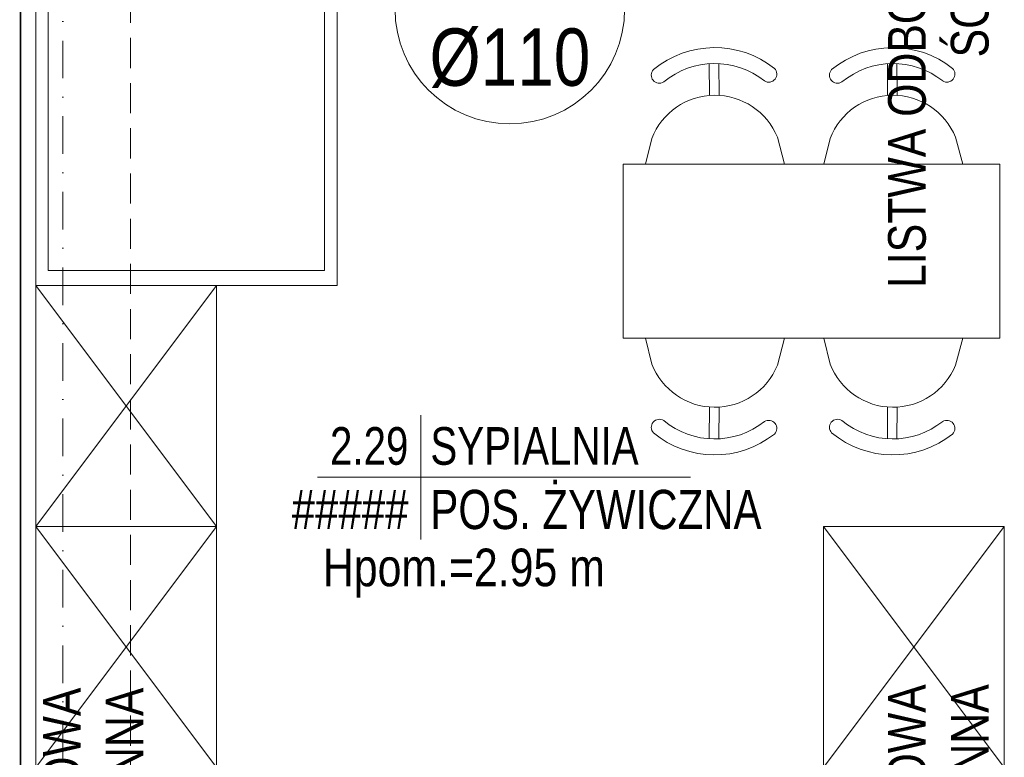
# Model space of a CAD drawing. Header units: millimetres. Extents: x -96593 to 66336, y -23969 to 7139.
# Tile 173 of 256: x -75710 to -75384, y -11816 to -11571. Entities that reach past the tile are written whole.
import ezdxf
from ezdxf.enums import TextEntityAlignment as Align

# ---------------------------------------------------------------- set-up
doc = ezdxf.new("R2010")
doc.units = ezdxf.units.MM
for name, pattern in [('DASHDOT', [1, 0.5, -0.25, 0, -0.25]), ('DASHED', [0.75, 0.5, -0.25]), ('DASHEDX2', [1.5, 1, -0.5])]:
    doc.linetypes.add(name, pattern=pattern)
for name, color, linetype, lineweight in [('BA_met', 7, 'Continuous', 18), ('BA_txs', 2, 'Continuous', 18), ('MM_KS_OPISY', 7, 'Continuous', 9), ('mm_went_opis', 7, 'Continuous', 15), ('PG_OSIE', 1, 'DASHDOT', 18), ('PG_PODCIĄGI', 1, 'DASHED', 18), ('PG_PRZERYWANE_ŚREDNIE', 1, 'DASHEDX2', 18), ('PG_WYMIARY', 1, 'Continuous', 18), ('PG_WYPOSAŻENIE', 1, 'Continuous', 18), ('PG_ŚCIANY_SŁUPY', 4, 'Continuous', 35)]:
    doc.layers.add(name, color=color, linetype=linetype, lineweight=lineweight)
doc.styles.add('BIKTS', font='bikromsw.shx', dxfattribs={"width": 0.85})
doc.styles.add('ROMANS', font='bikromsw.shx', dxfattribs={"width": 0.8})
doc.styles.get("Standard").update_dxf_attribs({"font": 'arial.ttf'})

# ---------------------------------------------------------------- blocks, each defined once
blk = doc.blocks.new('bikmet')
blk.add_line((0, 1.65), (0, -1.65))
at = {"style": 'ROMANS', "width": 0.8}
blk.add_attdef('NRPOM', text='', height=1, dxfattribs=at).set_placement((-0.333, 0.333), align=Align.RIGHT)
blk.add_attdef('NWAPOM', (0.25, 0.333), '', height=1, dxfattribs=at)
blk.add_attdef('PODLOGA', text='', height=1.042, dxfattribs=at).set_placement((0.25, -0.333), align=Align.TOP_LEFT)
blk = doc.blocks.new('A$C8890cfa8')
at = {"layer": 'PG_WYPOSAŻENIE', "color": 18, "true_color": 0x000000}
for p, q in [((63.4, 95.86), (32.15, 64.61)), ((58.89, 91.34), (58.81, 69.2)), ((58.81, 69.2), (36.82, 69.27))]:
    blk.add_line(p, q, dxfattribs=at)
blk.add_lwpolyline([(0, 100), (0, 0), (205, 0), (205, 100)], close=True, dxfattribs=at)
blk.add_lwpolyline([(32.15, 64.61), (32.15, 4.14), (200, 4.14), (200, 95.86), (63.4, 95.86)], dxfattribs=at)
blk = doc.blocks.new('A$C25dec356')
at = {"layer": 'PG_WYPOSAŻENIE', "color": 251, "true_color": 0x636466}
for p, q in [((18.97, 84.15), (21.08, 168.12)), ((21.08, 168.12), (28.08, 167.95)), ((23.85, 0), (28.08, 167.95)), ((18.19, 119.18), (17.31, 119.2)), ((19.85, 119.14), (18.09, 49.16)), ((18.19, 119.18), (19.85, 119.14)), ((1.41, 112.6), (0, 56.62)), ((1.41, 112.6), (16.02, 112.23)), ((26.67, 111.96), (33.84, 111.78)), ((33.84, 111.78), (32.43, 55.8)), ((18.97, 84.15), (16.85, 0.18)), ((0, 56.62), (15.19, 56.24)), ((25.26, 55.98), (32.43, 55.8)), ((16.28, 49.2), (17.16, 49.19)), ((18.09, 49.16), (17.16, 49.19)), ((16.85, 0.18), (23.85, 0))]:
    blk.add_line(p, q, dxfattribs=at)
for centre, radius, start, end in [((201.33, 81.48), 187.85, 168.41591, 189.89322), ((202.27, 81.46), 187.9, 168.41974, 189.88946)]:
    blk.add_arc(centre, radius, start, end, dxfattribs=at)
blk = doc.blocks.new('A$C5d8eeb17')
at = {"layer": 'PG_WYPOSAŻENIE', "color": 251, "true_color": 0x636466}
for p, q in [((38.75, 0), (38.75, 125)), ((38.75, 125), (96.51, 125)), ((96.51, 0), (96.51, 125)), ((29.78, 110.32), (38.75, 112.71)), ((5.34, 90.84), (15.88, 90.94)), ((5.37, 87.7), (15.91, 87.8)), ((38.75, 66.59), (30.19, 68.7)), ((29.78, 51.21), (38.75, 53.6)), ((5.34, 31.72), (15.88, 31.83)), ((5.37, 28.58), (15.91, 28.69)), ((38.75, 7.48), (30.19, 9.58)), ((96.51, 0), (38.75, 0))]:
    blk.add_line(p, q, dxfattribs=at)
for centre, radius, start, end in [((31.82, 89.53), 31.82, 141.4442, 219.6752), ((8.8, 107.44), 2.68, 328.6779, 134.2106), ((38.22, 89.59), 22.39, 112.1553, 248.9642), ((31.82, 89.53), 26.51, 141.4442, 219.6752), ((9.16, 71.17), 2.68, 226.9089, 32.4416), ((31.82, 30.41), 31.82, 141.4442, 219.6752), ((8.8, 48.32), 2.68, 328.6779, 134.2106), ((38.22, 30.47), 22.39, 112.1553, 248.9642), ((31.82, 30.41), 26.51, 141.4442, 219.6752), ((9.16, 12.05), 2.68, 226.9089, 32.4416)]:
    blk.add_arc(centre, radius, start, end, dxfattribs=at)
blk = doc.blocks.new('A$Ceb5f21af')
at = {"layer": 'PG_WYPOSAŻENIE', "color": 18, "true_color": 0x000000}
for points in [[(60, 285), (60, 365), (0, 365), (0, 285), (60, 285), (0, 365), (60, 365), (0, 285)], [(60, 205), (60, 285), (0, 285), (0, 205), (60, 205), (0, 285), (60, 285), (0, 205)], [(321.4, 205), (321.4, 285), (261.4, 285), (261.4, 205), (321.4, 205), (261.4, 285), (321.4, 285), (261.4, 205)]]:
    blk.add_lwpolyline(points, dxfattribs=at)
at = {"color": 18, "lineweight": 30, "true_color": 0x000000, "xscale": 0.4999999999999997, "yscale": 0.4999999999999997, "zscale": 0.4999999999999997, "rotation": 274.9434522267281}
blk.add_blockref('A$C25dec356', (135.78, 590.58), dxfattribs=at)
at = {"layer": 'PG_PRZERYWANE_ŚREDNIE', "color": 4, "xscale": -1}
for p, rotation in [((100, 570), 89.99999999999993), ((0, 0), 270), ((221.4, 0), 270)]:
    blk.add_blockref('A$C8890cfa8', p, dxfattribs=dict(at, rotation=rotation))
at = {"layer": 'PG_WYMIARY', "color": 18, "true_color": 0x000000, "rotation": 270}
blk.add_blockref('A$C5d8eeb17', (194.89, 444.01), dxfattribs=at)
at = {"layer": 'PG_WYMIARY', "color": 18, "true_color": 0x000000, "xscale": -1, "rotation": 270}
blk.add_blockref('A$C5d8eeb17', (194.89, 308.75), dxfattribs=at)
at = {"layer": 'BA_txs', "color": 18, "true_color": 0x000000, "char_height": 12.5, "width": 265.5977, "attachment_point": 3, "rotation": 90, "style": 'BIKTS'}
for insert in [(2.4, 603.78), (282.83, 503.9), (282.83, 232.6), (2.4, 231.48)]:
    blk.add_mtext('LISTWA ODBOJOWA\\P ŚCIENNA', dxfattribs=dict(at, insert=insert))
blk = doc.blocks.new('A$C5DA075D8')
at = {"layer": 'BA_met', "color": 252}
blk.add_lwpolyline([(1031.87, 505.87), (1155.67, 505.87)], dxfattribs=at)
at = {"layer": 'PG_OSIE', "color": 252, "ltscale": 25}
blk.add_lwpolyline([(947.34, 2784.36), (947.34, 0)], dxfattribs=at)
at = {"layer": 'PG_PODCIĄGI', "color": 252, "ltscale": 20}
blk.add_lwpolyline([(969.84, 2631.76), (969.84, 157.76)], dxfattribs=at)
at = {"layer": 'PG_ŚCIANY_SŁUPY', "color": 252}
blk.add_lwpolyline([(881.84, 826.26), (881.84, 1073.26), (928.84, 1073.26), (928.84, 1047.26), (931.84, 1047.26), (931.84, 812.76), (969.84, 812.76), (969.84, 772.76), (933.34, 772.76), (933.34, 202.76)], dxfattribs=at)
at = {"layer": 'BA_met', "color": 252}
ref = blk.add_blockref('bikmet', (1066.22, 505.87), dxfattribs=dict(at, xscale=12.5, yscale=12.5, zscale=12.5))
ref.add_attrib('NRPOM', ' 2.29', dxfattribs={"layer": '0', "height": 12.5, "style": 'ROMANS', "width": 0.8}).set_placement((1062.05, 510.04), align=Align.RIGHT)
ref.add_attrib('NWAPOM', 'SYPIALNIA', (1069.34, 510.04), dxfattribs={"layer": '0', "height": 12.5, "style": 'ROMANS', "width": 0.8})
ref.add_attrib('RAREA', '#####', dxfattribs={"layer": '0', "height": 13.021, "style": 'ROMANS', "width": 0.8}).set_placement((1062.05, 501.71), align=Align.TOP_RIGHT)
ref.add_attrib('PODLOGA', 'POS. ŻYWICZNA', dxfattribs={"layer": '0', "height": 13.0208, "style": 'ROMANS', "width": 0.8}).set_placement((1069.34, 501.71), align=Align.TOP_LEFT)
at = {"layer": 'PG_PRZERYWANE_ŚREDNIE', "color": 252}
blk.add_blockref('A$Ceb5f21af', (938.4, 204.56), dxfattribs=at)
at = {"layer": 'BA_txs', "color": 252, "style": 'BIKTS', "width": 0.85}
blk.add_text('Hpom.=2.95 m', height=12.5, dxfattribs=at).set_placement((1033.67, 469.7))

msp = doc.modelspace()

# ---------------------------------------------------------------- linework, layer by layer
at = {"layer": 'MM_KS_OPISY'}
msp.add_circle((-75547.64, -11567.74), 38.1, dxfattribs=at)

# ---------------------------------------------------------------- block references
at = {"layer": 'mm_went_opis', "color": 2, "lineweight": 60}
msp.add_blockref('A$C5DA075D8', (-76643.35, -12229.08), dxfattribs=at)

# ---------------------------------------------------------------- texts
at = {"layer": 'MM_KS_OPISY', "insert": (-75574.3, -11574.15), "char_height": 19.05, "attachment_point": 1}
msp.add_mtext_dynamic_manual_height_columns('{\\fArial Narrow|b0|i0|c238|p34;%%C110}', width=0.5033, gutter_width=1, heights=[0], dxfattribs=at)

doc.saveas('drawing.dxf')
